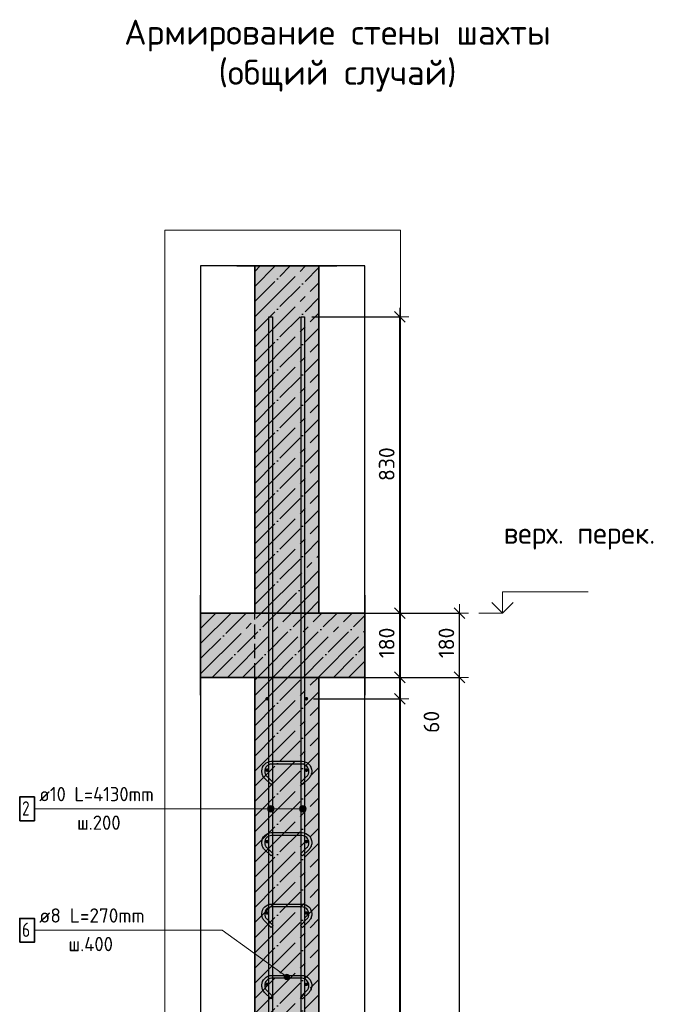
# Model space of a CAD drawing. Header units: millimetres. Extents: x -2995 to 47287, y -2809 to 58122.
# Tile 66 of 143: x 31056 to 32876, y 34767 to 37525. Entities that reach past the tile are written whole.
import ezdxf

# ---------------------------------------------------------------- set-up
doc = ezdxf.new("R2010")
doc.units = ezdxf.units.MM
doc.header["$PDMODE"] = 65
for name, pattern in [('______11', [100, 80, -10, 0, -10]), ('______2', [54, 40, -14]), ('______5', [220, 160, -20, 20, -20])]:
    doc.linetypes.add(name, pattern=pattern)
for name, color, linetype, lineweight in [('Standard', 7, 'Continuous', 25), ('Арм.стержн. вертикальными 1', 22, 'Continuous', 35), ('Арм.стержн.горизонт. 1', 180, 'Continuous', 35), ('Высотная отметки_ общее', 7, 'Continuous', 13), ('Размерная линия_ общее', 7, 'Continuous', 13)]:
    doc.layers.add(name, color=color, linetype=linetype, lineweight=lineweight)
doc.layers.add('Арм.стержн.Стяжки', color=7, linetype='Continuous', lineweight=35, true_color=0x501e0f)
doc.styles.add('ISOCPEUR', font='ISOCPEUR')
doc.dimstyles.new('DIMSTYLE_2', dxfattribs={"dimtxt": 44, "dimasz": 50, "dimexe": 0, "dimexo": 0, "dimgap": 22, "dimtad": 2, "dimdec": 0, "dimrnd": 5, "dimzin": 12, "dimdsep": 46, "dimtxsty": 'ISOCPEUR', "dimblk1": 'ALL_ML_STRICH', "dimblk2": 'ALL_ML_STRICH', "dimsah": 1, "dimcen": 0, "dimclrd": 7, "dimclre": 256, "dimclrt": 7, "dimadec": 0, "dimazin": 0, "dimtfac": 1, "dimtdec": 0, "dimtix": 1, "dimtmove": 2, "dimatfit": 3, "dimfxl": 0, "dimtzin": 0, "dimlwd": 0, "dimlwe": -3, "dimarcsym": 0})
doc.dimstyles.new('DIMSTYLE_3', dxfattribs={"dimtxt": 44, "dimasz": 50, "dimexe": 0, "dimexo": 0, "dimgap": 22, "dimtad": 2, "dimdec": 0, "dimrnd": 5, "dimzin": 12, "dimdsep": 46, "dimtxsty": 'ISOCPEUR', "dimblk1": 'ALL_ML_STRICH', "dimblk2": 'ALL_ML_STRICH', "dimsah": 1, "dimcen": 0, "dimclrd": 7, "dimclre": 256, "dimclrt": 7, "dimadec": 0, "dimazin": 0, "dimtfac": 1, "dimtdec": 0, "dimtix": 1, "dimtmove": 2, "dimatfit": 3, "dimfxl": 0, "dimtzin": 0, "dimlwd": 0, "dimlwe": -3, "dimarcsym": 0})
doc.dimstyles.new('DIMSTYLE_5', dxfattribs={"dimtxt": 44, "dimasz": 50, "dimexe": 0, "dimexo": 0, "dimgap": 22, "dimtad": 0, "dimdec": 0, "dimrnd": 5, "dimzin": 12, "dimdsep": 46, "dimtxsty": 'ISOCPEUR', "dimblk1": 'ALL_ML_STRICH', "dimblk2": 'ALL_ML_STRICH', "dimsah": 1, "dimcen": 0, "dimclrd": 7, "dimclre": 256, "dimclrt": 7, "dimadec": 0, "dimazin": 0, "dimtfac": 1, "dimtdec": 0, "dimtix": 1, "dimtmove": 2, "dimatfit": 3, "dimfxl": 0, "dimtvp": 1.2, "dimtzin": 0, "dimlwd": 0, "dimlwe": -3, "dimarcsym": 0})

# ---------------------------------------------------------------- blocks, each defined once
blk = doc.blocks.new('ALL_ML_STRICH')
at = {"color": 0, "linetype": 'ByBlock', "lineweight": -2}
for p, q in [((-1, 0), (0.5, 0)), ((-0.3, -0.3), (0.3, 0.3)), ((0, -0.5), (0, 0.5))]:
    blk.add_line(p, q, dxfattribs=at)
blk = doc.blocks.new('*D4')
at = {"layer": 'DEFPOINTS', "color": 7, "linetype": 'Continuous', "lineweight": 13, "transparency": 33554687}
for p in [(31990.4, 35682.5), (32019, 32562.5), (32288.3, 32562.5)]:
    blk.add_point(p, dxfattribs=at)
at = {"layer": 'Размерная линия_ общее', "color": 253, "linetype": 'Continuous', "lineweight": -2, "true_color": 0xa0a0a0, "transparency": 33554687}
for p, q in [((32010.4, 35682.5), (32288.3, 35682.5)), ((32039, 32562.5), (32288.3, 32562.5))]:
    blk.add_line(p, q, dxfattribs=at)
at = {"layer": 'Размерная линия_ общее', "color": 7, "linetype": 'Continuous', "lineweight": -2, "transparency": 33554687}
blk.add_line((32288.3, 32562.5), (32288.3, 35682.5), dxfattribs=at)
at = {"layer": 'Размерная линия_ общее', "color": 7, "linetype": 'Continuous', "lineweight": 13, "transparency": 33554687, "xscale": 50, "yscale": 50, "zscale": 50}
for p, rotation in [((32288.3, 35682.5), 90), ((32288.3, 32562.5), 270)]:
    blk.add_blockref('ALL_ML_STRICH', p, dxfattribs=dict(at, rotation=rotation))
at = {"layer": 'Размерная линия_ общее', "color": 7, "linetype": 'Continuous', "lineweight": 13, "transparency": 33554687, "insert": (32251.3, 34129.1), "char_height": 44, "width": 176, "attachment_point": 5, "rotation": 90, "style": 'ISOCPEUR'}
blk.add_mtext('\\A1;{3120}', dxfattribs=at)
blk = doc.blocks.new('*D5')
at = {"layer": 'DEFPOINTS', "color": 7, "linetype": 'Continuous', "lineweight": 13, "transparency": 33554687}
for p in [(31994.4, 35862.5), (31990.4, 35682.5), (32288.3, 35682.5)]:
    blk.add_point(p, dxfattribs=at)
at = {"layer": 'Размерная линия_ общее', "color": 253, "linetype": 'Continuous', "lineweight": -2, "true_color": 0xa0a0a0, "transparency": 33554687}
for p, q in [((32014.4, 35862.5), (32288.3, 35862.5)), ((32010.4, 35682.5), (32288.3, 35682.5))]:
    blk.add_line(p, q, dxfattribs=at)
at = {"layer": 'Размерная линия_ общее', "color": 7, "linetype": 'Continuous', "lineweight": -2, "transparency": 33554687}
blk.add_line((32288.3, 35682.5), (32288.3, 35862.5), dxfattribs=at)
at = {"layer": 'Размерная линия_ общее', "color": 7, "linetype": 'Continuous', "lineweight": 13, "transparency": 33554687, "xscale": 50, "yscale": 50, "zscale": 50}
for p, rotation in [((32288.3, 35862.5), 90), ((32288.3, 35682.5), 270)]:
    blk.add_blockref('ALL_ML_STRICH', p, dxfattribs=dict(at, rotation=rotation))
at = {"layer": 'Размерная линия_ общее', "color": 7, "linetype": 'Continuous', "lineweight": 13, "transparency": 33554687, "insert": (32251.3, 35779.1), "char_height": 44, "width": 132, "attachment_point": 5, "rotation": 90, "style": 'ISOCPEUR'}
blk.add_mtext('\\A1;{180}', dxfattribs=at)
blk = doc.blocks.new('*D7')
at = {"layer": 'DEFPOINTS', "color": 7, "linetype": 'Continuous', "lineweight": 13, "transparency": 33554687}
for p in [(31859.2, 35622.5), (31859.2, 32622.5), (32121.1, 32622.5)]:
    blk.add_point(p, dxfattribs=at)
at = {"layer": 'Размерная линия_ общее', "color": 253, "linetype": 'Continuous', "lineweight": -2, "true_color": 0xa0a0a0, "transparency": 33554687}
for p, q in [((31879.2, 35622.5), (32121.1, 35622.5)), ((31879.2, 32622.5), (32121.1, 32622.5))]:
    blk.add_line(p, q, dxfattribs=at)
at = {"layer": 'Размерная линия_ общее', "color": 7, "linetype": 'Continuous', "lineweight": -2, "transparency": 33554687}
blk.add_line((32121.1, 32622.5), (32121.1, 35622.5), dxfattribs=at)
at = {"layer": 'Размерная линия_ общее', "color": 7, "linetype": 'Continuous', "lineweight": 13, "transparency": 33554687, "xscale": 50, "yscale": 50, "zscale": 50}
for p, rotation in [((32121.1, 35622.5), 90), ((32121.1, 32622.5), 270)]:
    blk.add_blockref('ALL_ML_STRICH', p, dxfattribs=dict(at, rotation=rotation))
at = {"layer": 'Размерная линия_ общее', "color": 7, "linetype": 'Continuous', "lineweight": 13, "transparency": 33554687, "insert": (32062.1, 33974.5), "char_height": 44, "width": 2.2, "attachment_point": 1, "rotation": 90, "line_spacing_factor": 0.60241, "style": 'ISOCPEUR'}
blk.add_mtext('\\W0.91;15х200=3000', dxfattribs=at)
blk = doc.blocks.new('*D8')
at = {"layer": 'DEFPOINTS', "color": 7, "linetype": 'Continuous', "lineweight": 13, "transparency": 33554687}
for p in [(31894.2, 35682.5), (31859.2, 35622.5), (32121.1, 35622.5)]:
    blk.add_point(p, dxfattribs=at)
at = {"layer": 'Размерная линия_ общее', "color": 253, "linetype": 'Continuous', "lineweight": -2, "true_color": 0xa0a0a0, "transparency": 33554687}
for p, q in [((31914.2, 35682.5), (32121.1, 35682.5)), ((31879.2, 35622.5), (32121.1, 35622.5))]:
    blk.add_line(p, q, dxfattribs=at)
at = {"layer": 'Размерная линия_ общее', "color": 7, "linetype": 'Continuous', "lineweight": -2, "transparency": 33554687}
blk.add_line((32121.1, 35622.5), (32121.1, 35682.5), dxfattribs=at)
at = {"layer": 'Размерная линия_ общее', "color": 7, "linetype": 'Continuous', "lineweight": 13, "transparency": 33554687, "xscale": 50, "yscale": 50, "zscale": 50}
for p, rotation in [((32121.1, 35682.5), 90), ((32121.1, 35622.5), 270)]:
    blk.add_blockref('ALL_ML_STRICH', p, dxfattribs=dict(at, rotation=rotation))
at = {"layer": 'Размерная линия_ общее', "color": 7, "linetype": 'Continuous', "lineweight": 13, "transparency": 33554687, "insert": (32209.5, 35557.8), "char_height": 44, "width": 88, "attachment_point": 5, "rotation": 90, "style": 'ISOCPEUR'}
blk.add_mtext('\\A1;{60}', dxfattribs=at)
blk = doc.blocks.new('*D9')
at = {"layer": 'DEFPOINTS', "color": 7, "linetype": 'Continuous', "lineweight": 13, "transparency": 33554687}
for p in [(31894.2, 35862.5), (31894.2, 35682.5), (32121.1, 35682.5)]:
    blk.add_point(p, dxfattribs=at)
at = {"layer": 'Размерная линия_ общее', "color": 253, "linetype": 'Continuous', "lineweight": -2, "true_color": 0xa0a0a0, "transparency": 33554687}
for p, q in [((31914.2, 35862.5), (32121.1, 35862.5)), ((31914.2, 35682.5), (32121.1, 35682.5))]:
    blk.add_line(p, q, dxfattribs=at)
at = {"layer": 'Размерная линия_ общее', "color": 7, "linetype": 'Continuous', "lineweight": -2, "transparency": 33554687}
blk.add_line((32121.1, 35682.5), (32121.1, 35862.5), dxfattribs=at)
at = {"layer": 'Размерная линия_ общее', "color": 7, "linetype": 'Continuous', "lineweight": 13, "transparency": 33554687, "xscale": 50, "yscale": 50, "zscale": 50}
for p, rotation in [((32121.1, 35862.5), 90), ((32121.1, 35682.5), 270)]:
    blk.add_blockref('ALL_ML_STRICH', p, dxfattribs=dict(at, rotation=rotation))
at = {"layer": 'Размерная линия_ общее', "color": 7, "linetype": 'Continuous', "lineweight": 13, "transparency": 33554687, "insert": (32084.1, 35779.1), "char_height": 44, "width": 132, "attachment_point": 5, "rotation": 90, "style": 'ISOCPEUR'}
blk.add_mtext('\\A1;{180}', dxfattribs=at)
blk = doc.blocks.new('*D10')
at = {"layer": 'DEFPOINTS', "color": 7, "linetype": 'Continuous', "lineweight": 13, "transparency": 33554687}
for p in [(31854.2, 36692.5), (31894.2, 35862.5), (32121.1, 35862.5)]:
    blk.add_point(p, dxfattribs=at)
at = {"layer": 'Размерная линия_ общее', "color": 253, "linetype": 'Continuous', "lineweight": -2, "true_color": 0xa0a0a0, "transparency": 33554687}
for p, q in [((31874.2, 36692.5), (32121.1, 36692.5)), ((31914.2, 35862.5), (32121.1, 35862.5))]:
    blk.add_line(p, q, dxfattribs=at)
at = {"layer": 'Размерная линия_ общее', "color": 7, "linetype": 'Continuous', "lineweight": -2, "transparency": 33554687}
blk.add_line((32121.1, 35862.5), (32121.1, 36692.5), dxfattribs=at)
at = {"layer": 'Размерная линия_ общее', "color": 7, "linetype": 'Continuous', "lineweight": 13, "transparency": 33554687, "xscale": 50, "yscale": 50, "zscale": 50}
for p, rotation in [((32121.1, 36692.5), 90), ((32121.1, 35862.5), 270)]:
    blk.add_blockref('ALL_ML_STRICH', p, dxfattribs=dict(at, rotation=rotation))
at = {"layer": 'Размерная линия_ общее', "color": 7, "linetype": 'Continuous', "lineweight": 13, "transparency": 33554687, "insert": (32084.1, 36279.7), "char_height": 44, "width": 132, "attachment_point": 5, "rotation": 90, "style": 'ISOCPEUR'}
blk.add_mtext('\\A1;{830}', dxfattribs=at)
blk = doc.blocks.new('COMPLEX_ELEVATIONDIM_0')
at = {"layer": 'Высотная отметки_ общее', "color": 7, "linetype": 'Continuous', "lineweight": 13, "transparency": 33554687}
for p, q in [((32408.3, 35862.5), (32408.3, 35922.5)), ((32408.3, 35922.5), (32648.3, 35922.5)), ((32408.3, 35862.5), (32378.3, 35892.5)), ((32408.3, 35862.5), (32438.3, 35892.5)), ((32408.3, 35862.5), (32408.3, 35862.5)), ((32408.3, 35862.5), (32408.3, 35862.5)), ((32408.3, 35862.5), (32408.3, 35862.5)), ((32408.3, 35862.5), (32408.3, 35862.5)), ((32408.3, 32562.5), (32408.3, 32622.5)), ((32408.3, 32622.5), (32648.3, 32622.5)), ((32408.3, 32562.5), (32378.3, 32592.5)), ((32408.3, 32562.5), (32438.3, 32592.5)), ((32408.3, 32562.5), (32342.2, 32562.5)), ((32408.3, 32562.5), (32408.3, 32562.5)), ((32408.3, 32562.5), (32408.3, 32562.5)), ((32408.3, 32562.5), (32408.3, 32562.5)), ((32408.3, 32562.5), (32408.3, 32562.5))]:
    blk.add_line(p, q, dxfattribs=at)
blk.add_lwpolyline([(32408.3, 35862.5), (32402.6, 35862.5), (32402.6, 35862.5), (32342.2, 35862.5)], dxfattribs=at)
at = {"layer": 'Высотная отметки_ общее', "color": 7, "linetype": 'Continuous', "lineweight": 13, "transparency": 33554687, "char_height": 60, "attachment_point": 7, "style": 'ISOCPEUR'}
for s, insert, width in [('\\W0.97;верх. перек.', (32411.7, 36040.4), 478.865), ('\\W0.98;верх. перекр.', (32410.1, 32730.9), 520.896)]:
    blk.add_mtext(s, dxfattribs=dict(at, insert=insert, width=width))

msp = doc.modelspace()

# ---------------------------------------------------------------- hatches: boundary and pattern name
at = {"linetype": 'Continuous', "lineweight": -3, "true_color": 0xc7c7c7, "transparency": 33554687}
msp.add_hatch(color=9, dxfattribs=at).paths.add_polyline_path([(31714.2, 35862.5), (31894.2, 35862.5), (31894.2, 36834.8), (31714.2, 36834.8)])
at = {"linetype": 'Continuous', "lineweight": -3, "transparency": 33554687}
msp.add_hatch(color=9, dxfattribs=at).paths.add_polyline_path([(31562.7, 35862.5), (31562.7, 35682.5), (32022.7, 35682.5), (32022.7, 35862.5)])
at = {"layer": 'Standard', "linetype": 'Continuous', "lineweight": -3, "true_color": 0xc7c7c7, "transparency": 33554687}
msp.add_hatch(color=9, dxfattribs=at).paths.add_polyline_path([(31894.2, 35682.5), (31714.2, 35682.5), (31714.2, 32562.5), (31894.2, 32562.5)])
at = {"layer": 'Арм.стержн. вертикальными 1', "linetype": 'Continuous', "lineweight": 13, "transparency": 33554687}
for points in [[(31751.4, 35309.6), (31751.4, 35318.6), (31750.2, 35314.1)], [(31751.4, 35309.6), (31751.4, 35318.6), (31750.2, 35314.1)], [(31751.4, 35318.6), (31754.7, 35306.3), (31754.7, 35321.8)], [(31751.4, 35318.6), (31754.7, 35306.3), (31754.7, 35321.8)], [(31751.4, 35318.6), (31751.4, 35309.6), (31754.7, 35306.3)], [(31751.4, 35318.6), (31751.4, 35309.6), (31754.7, 35306.3)], [(31754.7, 35321.8), (31759.2, 35305.1), (31759.2, 35323.1)], [(31754.7, 35321.8), (31759.2, 35305.1), (31759.2, 35323.1)], [(31754.7, 35321.8), (31754.7, 35306.3), (31759.2, 35305.1)], [(31754.7, 35321.8), (31754.7, 35306.3), (31759.2, 35305.1)], [(31759.2, 35323.1), (31759.2, 35305.1), (31763.7, 35306.3)], [(31759.2, 35323.1), (31763.7, 35306.3), (31763.7, 35321.8)], [(31759.2, 35323.1), (31759.2, 35305.1), (31763.7, 35306.3)], [(31759.2, 35323.1), (31763.7, 35306.3), (31763.7, 35321.8)], [(31763.7, 35321.8), (31763.7, 35306.3), (31766.9, 35309.6)], [(31763.7, 35321.8), (31766.9, 35309.6), (31766.9, 35318.6)], [(31763.7, 35321.8), (31763.7, 35306.3), (31766.9, 35309.6)], [(31763.7, 35321.8), (31766.9, 35309.6), (31766.9, 35318.6)], [(31766.9, 35318.6), (31766.9, 35309.6), (31768.2, 35314.1)], [(31766.9, 35318.6), (31766.9, 35309.6), (31768.2, 35314.1)], [(31841.4, 35309.6), (31841.4, 35318.6), (31840.2, 35314.1)], [(31841.4, 35309.6), (31841.4, 35318.6), (31840.2, 35314.1)], [(31841.4, 35318.6), (31844.7, 35306.3), (31844.7, 35321.8)], [(31841.4, 35318.6), (31844.7, 35306.3), (31844.7, 35321.8)], [(31841.4, 35318.6), (31841.4, 35309.6), (31844.7, 35306.3)], [(31841.4, 35318.6), (31841.4, 35309.6), (31844.7, 35306.3)], [(31844.7, 35321.8), (31849.2, 35305.1), (31849.2, 35323.1)], [(31844.7, 35321.8), (31849.2, 35305.1), (31849.2, 35323.1)], [(31844.7, 35321.8), (31844.7, 35306.3), (31849.2, 35305.1)], [(31844.7, 35321.8), (31844.7, 35306.3), (31849.2, 35305.1)], [(31849.2, 35323.1), (31849.2, 35305.1), (31853.7, 35306.3)], [(31849.2, 35323.1), (31853.7, 35306.3), (31853.7, 35321.8)], [(31849.2, 35323.1), (31849.2, 35305.1), (31853.7, 35306.3)], [(31849.2, 35323.1), (31853.7, 35306.3), (31853.7, 35321.8)], [(31853.7, 35321.8), (31853.7, 35306.3), (31856.9, 35309.6)], [(31853.7, 35321.8), (31856.9, 35309.6), (31856.9, 35318.6)], [(31853.7, 35321.8), (31853.7, 35306.3), (31856.9, 35309.6)], [(31853.7, 35321.8), (31856.9, 35309.6), (31856.9, 35318.6)], [(31856.9, 35318.6), (31856.9, 35309.6), (31858.2, 35314.1)], [(31856.9, 35318.6), (31856.9, 35309.6), (31858.2, 35314.1)]]:
    msp.add_hatch(color=7, dxfattribs=at).paths.add_polyline_path(points)
at = {"layer": 'Арм.стержн.горизонт. 1', "linetype": 'Continuous', "lineweight": 50, "transparency": 33554687}
for points in [[(31754.2, 35622.5), (31753.8, 35624.4), (31752.7, 35626.1), (31751.1, 35627.2), (31749.2, 35627.5), (31747.3, 35627.2), (31745.6, 35626.1), (31744.5, 35624.4), (31744.2, 35622.5), (31744.5, 35620.6), (31745.6, 35619), (31747.3, 35617.9), (31749.2, 35617.5), (31751.1, 35617.9), (31752.7, 35619), (31753.8, 35620.6)], [(31864.2, 35622.5), (31863.8, 35624.4), (31862.7, 35626.1), (31861.1, 35627.2), (31859.2, 35627.5), (31857.3, 35627.2), (31855.6, 35626.1), (31854.5, 35624.4), (31854.2, 35622.5), (31854.5, 35620.6), (31855.6, 35619), (31857.3, 35617.9), (31859.2, 35617.5), (31861.1, 35617.9), (31862.7, 35619), (31863.8, 35620.6)], [(31754.2, 35422.5), (31753.8, 35424.4), (31752.7, 35426.1), (31751.1, 35427.2), (31749.2, 35427.5), (31747.3, 35427.2), (31745.6, 35426.1), (31744.5, 35424.4), (31744.2, 35422.5), (31744.5, 35420.6), (31745.6, 35419), (31747.3, 35417.9), (31749.2, 35417.5), (31751.1, 35417.9), (31752.7, 35419), (31753.8, 35420.6)], [(31864.2, 35422.5), (31863.8, 35424.4), (31862.7, 35426.1), (31861.1, 35427.2), (31859.2, 35427.5), (31857.3, 35427.2), (31855.6, 35426.1), (31854.5, 35424.4), (31854.2, 35422.5), (31854.5, 35420.6), (31855.6, 35419), (31857.3, 35417.9), (31859.2, 35417.5), (31861.1, 35417.9), (31862.7, 35419), (31863.8, 35420.6)], [(31754.2, 35222.5), (31753.8, 35224.4), (31752.7, 35226.1), (31751.1, 35227.2), (31749.2, 35227.5), (31747.3, 35227.2), (31745.6, 35226.1), (31744.5, 35224.4), (31744.2, 35222.5), (31744.5, 35220.6), (31745.6, 35219), (31747.3, 35217.9), (31749.2, 35217.5), (31751.1, 35217.9), (31752.7, 35219), (31753.8, 35220.6)], [(31864.2, 35222.5), (31863.8, 35224.4), (31862.7, 35226.1), (31861.1, 35227.2), (31859.2, 35227.5), (31857.3, 35227.2), (31855.6, 35226.1), (31854.5, 35224.4), (31854.2, 35222.5), (31854.5, 35220.6), (31855.6, 35219), (31857.3, 35217.9), (31859.2, 35217.5), (31861.1, 35217.9), (31862.7, 35219), (31863.8, 35220.6)], [(31754.2, 35022.5), (31753.8, 35024.4), (31752.7, 35026.1), (31751.1, 35027.2), (31749.2, 35027.5), (31747.3, 35027.2), (31745.6, 35026.1), (31744.5, 35024.4), (31744.2, 35022.5), (31744.5, 35020.6), (31745.6, 35019), (31747.3, 35017.9), (31749.2, 35017.5), (31751.1, 35017.9), (31752.7, 35019), (31753.8, 35020.6)], [(31864.2, 35022.5), (31863.8, 35024.4), (31862.7, 35026.1), (31861.1, 35027.2), (31859.2, 35027.5), (31857.3, 35027.2), (31855.6, 35026.1), (31854.5, 35024.4), (31854.2, 35022.5), (31854.5, 35020.6), (31855.6, 35019), (31857.3, 35017.9), (31859.2, 35017.5), (31861.1, 35017.9), (31862.7, 35019), (31863.8, 35020.6)], [(31754.2, 34822.5), (31753.8, 34824.4), (31752.7, 34826.1), (31751.1, 34827.2), (31749.2, 34827.5), (31747.3, 34827.2), (31745.6, 34826.1), (31744.5, 34824.4), (31744.2, 34822.5), (31744.5, 34820.6), (31745.6, 34819), (31747.3, 34817.9), (31749.2, 34817.5), (31751.1, 34817.9), (31752.7, 34819), (31753.8, 34820.6)], [(31864.2, 34822.5), (31863.8, 34824.4), (31862.7, 34826.1), (31861.1, 34827.2), (31859.2, 34827.5), (31857.3, 34827.2), (31855.6, 34826.1), (31854.5, 34824.4), (31854.2, 34822.5), (31854.5, 34820.6), (31855.6, 34819), (31857.3, 34817.9), (31859.2, 34817.5), (31861.1, 34817.9), (31862.7, 34819), (31863.8, 34820.6)]]:
    msp.add_hatch(color=4, dxfattribs=at).paths.add_polyline_path(points)
at = {"layer": 'Арм.стержн.Стяжки', "linetype": 'Continuous', "lineweight": 13, "transparency": 33554687}
for points in [[(31796.7, 34844.3), (31801.1, 34850.3), (31798.1, 34847.9)], [(31801.1, 34850.3), (31796.7, 34844.3), (31797.4, 34840.5)], [(31801.1, 34850.3), (31797.4, 34840.5), (31804.9, 34851)], [(31804.9, 34851), (31797.4, 34840.5), (31799.8, 34837.4)], [(31804.9, 34851), (31799.8, 34837.4), (31808.5, 34849.6)], [(31808.5, 34849.6), (31799.8, 34837.4), (31803.4, 34836.1)], [(31808.5, 34849.6), (31803.4, 34836.1), (31811, 34846.6)], [(31811, 34846.6), (31803.4, 34836.1), (31807.2, 34836.7)], [(31811, 34846.6), (31807.2, 34836.7), (31811.6, 34842.8)], [(31811.6, 34842.8), (31807.2, 34836.7), (31810.2, 34839.1)]]:
    msp.add_hatch(color=7, dxfattribs=at).paths.add_polyline_path(points)

# ---------------------------------------------------------------- linework, layer by layer
at = {"color": 52, "linetype": 'Continuous', "lineweight": -3, "transparency": 33554687}
for p, q in [((31562.7, 36834.8), (31562.7, 32217.3)), ((32022.7, 36834.8), (31562.7, 36834.8)), ((31562.7, 36834.8), (31562.7, 32217.3)), ((32022.7, 36834.8), (31562.7, 36834.8)), ((32022.7, 32217.3), (32022.7, 36834.8)), ((32022.7, 32217.3), (32022.7, 36834.8))]:
    msp.add_line(p, q, dxfattribs=at)
at = {"color": 7, "linetype": 'Continuous', "lineweight": 25, "transparency": 33554687}
for p, q in [((31664.2, 36834.8), (31944.2, 36834.8)), ((31562.7, 35632.5), (31562.7, 35912.5)), ((32022.7, 35912.5), (32022.7, 35632.5)), ((31714.2, 35862.5), (31894.2, 35862.5)), ((31894.2, 35862.5), (31714.2, 35862.5)), ((31714.2, 35682.5), (31894.2, 35682.5))]:
    msp.add_line(p, q, dxfattribs=at)
at = {"color": 253, "linetype": '______11', "lineweight": -3, "true_color": 0xababab, "transparency": 33554687}
for p, q in [((31714.2, 36734.9), (31814, 36834.8)), ((31714.2, 36819.8), (31729.2, 36834.8)), ((31714.2, 36650.1), (31894.2, 36830.1)), ((31714.2, 36565.2), (31894.2, 36745.2)), ((31714.2, 36480.4), (31894.2, 36660.4)), ((31714.2, 36395.5), (31894.2, 36575.5)), ((31714.2, 36310.7), (31894.2, 36490.7)), ((31714.2, 36225.8), (31894.2, 36405.8)), ((31714.2, 36141), (31894.2, 36321)), ((31714.2, 36056.1), (31894.2, 36236.1)), ((31714.2, 35971.2), (31894.2, 36151.2)), ((31714.2, 35886.4), (31894.2, 36066.4)), ((31775.2, 35862.5), (31894.2, 35981.5)), ((31860, 35862.5), (31894.2, 35896.7)), ((31562.7, 35819.8), (31605.4, 35862.5)), ((31562.7, 35735), (31690.3, 35862.5)), ((31595.2, 35682.5), (31775.2, 35862.5)), ((31680, 35682.5), (31860, 35862.5)), ((31764.9, 35682.5), (31944.9, 35862.5)), ((31849.7, 35682.5), (32022.7, 35855.6)), ((31934.6, 35682.5), (32022.7, 35770.7)), ((32019.4, 35682.5), (32022.7, 35685.9))]:
    msp.add_line(p, q, dxfattribs=at)
at = {"color": 253, "linetype": '______5', "lineweight": -3, "true_color": 0xababab, "transparency": 33554687}
for p, q in [((31714.2, 36692.5), (31856.5, 36834.8)), ((31714.2, 36777.3), (31771.6, 36834.8)), ((31714.2, 36607.6), (31894.2, 36787.6)), ((31714.2, 36522.8), (31894.2, 36702.8)), ((31714.2, 36437.9), (31894.2, 36617.9)), ((31714.2, 36353.1), (31894.2, 36533.1)), ((31714.2, 36268.2), (31894.2, 36448.2)), ((31714.2, 36183.4), (31894.2, 36363.4)), ((31714.2, 36098.5), (31894.2, 36278.5)), ((31714.2, 36013.7), (31894.2, 36193.7)), ((31714.2, 35928.8), (31894.2, 36108.8)), ((31732.7, 35862.5), (31894.2, 36024)), ((31817.6, 35862.5), (31894.2, 35939.1)), ((31562.7, 35862.3), (31563, 35862.5)), ((31562.7, 35777.4), (31647.9, 35862.5)), ((31562.7, 35692.5), (31732.7, 35862.5)), ((31637.6, 35682.5), (31817.6, 35862.5)), ((31722.4, 35682.5), (31902.4, 35862.5)), ((31807.3, 35682.5), (31987.3, 35862.5)), ((31892.1, 35682.5), (32022.7, 35813.1)), ((31977, 35682.5), (32022.7, 35728.3))]:
    msp.add_line(p, q, dxfattribs=at)
at = {"color": 7, "linetype": 'Continuous', "lineweight": 35, "transparency": 33554687}
for p, q in [((31714.2, 36834.8), (31714.2, 35862.5)), ((31894.2, 35862.5), (31894.2, 36834.8)), ((31714.2, 35862.5), (31562.7, 35862.5)), ((32022.7, 35862.5), (31894.2, 35862.5)), ((31562.7, 35682.5), (31714.2, 35682.5)), ((31894.2, 35682.5), (32022.7, 35682.5))]:
    msp.add_line(p, q, dxfattribs=at)
at = {"color": 253, "linetype": '______2', "lineweight": 25, "true_color": 0xababab, "transparency": 33554687}
msp.add_line((31714.2, 35682.5), (31714.2, 35862.5), dxfattribs=at)
at = {"layer": 'Standard', "color": 7, "linetype": 'Continuous', "lineweight": 35, "transparency": 33554687}
for p, q in [((31894.2, 35862.5), (31714.2, 35862.5)), ((31714.2, 35682.5), (31894.2, 35682.5)), ((31714.2, 35682.5), (31714.2, 32562.5)), ((31894.2, 32562.5), (31894.2, 35682.5))]:
    msp.add_line(p, q, dxfattribs=at)
at = {"layer": 'Standard', "color": 253, "linetype": '______11', "lineweight": -3, "true_color": 0xababab, "transparency": 33554687}
for p, q in [((31714.2, 35547), (31849.7, 35682.5)), ((31714.2, 35631.8), (31764.9, 35682.5)), ((31714.2, 35462.1), (31894.2, 35642.1)), ((31714.2, 35377.3), (31894.2, 35557.3)), ((31714.2, 35292.4), (31894.2, 35472.4)), ((31714.2, 35207.6), (31894.2, 35387.6)), ((31714.2, 35122.7), (31894.2, 35302.7)), ((31714.2, 35037.9), (31894.2, 35217.9)), ((31714.2, 34953), (31894.2, 35133)), ((31714.2, 34868.2), (31894.2, 35048.2)), ((31714.2, 34783.3), (31894.2, 34963.3)), ((31714.2, 34698.5), (31894.2, 34878.5)), ((31714.2, 34613.6), (31894.2, 34793.6))]:
    msp.add_line(p, q, dxfattribs=at)
at = {"layer": 'Standard', "color": 253, "linetype": '______5', "lineweight": -3, "true_color": 0xababab, "transparency": 33554687}
for p, q in [((31714.2, 35504.6), (31892.1, 35682.5)), ((31714.2, 35589.4), (31807.3, 35682.5)), ((31714.2, 35674.3), (31722.4, 35682.5)), ((31714.2, 35419.7), (31894.2, 35599.7)), ((31714.2, 35334.9), (31894.2, 35514.9)), ((31714.2, 35250), (31894.2, 35430)), ((31714.2, 35165.1), (31894.2, 35345.1)), ((31714.2, 35080.3), (31894.2, 35260.3)), ((31714.2, 34995.4), (31894.2, 35175.4)), ((31714.2, 34910.6), (31894.2, 35090.6)), ((31714.2, 34825.7), (31894.2, 35005.7)), ((31714.2, 34740.9), (31894.2, 34920.9)), ((31714.2, 34656), (31894.2, 34836))]:
    msp.add_line(p, q, dxfattribs=at)
at = {"layer": 'Standard', "color": 7, "linetype": 'Continuous', "lineweight": 25, "transparency": 33554687}
msp.add_line((31894.2, 35682.5), (31714.2, 35682.5), dxfattribs=at)
at = {"layer": 'Standard', "color": 7, "linetype": 'Continuous', "lineweight": 13, "transparency": 33554687}
msp.add_lwpolyline([(31462.7, 32117.3), (32122.7, 32117.3), (32122.7, 36934.8), (31462.7, 36934.8), (31462.7, 32117.3)], dxfattribs=at)
at = {"layer": 'Арм.стержн. вертикальными 1', "color": 7, "linetype": 'Continuous', "lineweight": 13, "transparency": 33554687}
for p, q in [((31097, 35314.1), (31689, 35314.1)), ((31689, 35314.1), (31759.2, 35314.1)), ((31689, 35314.1), (31759.2, 35314.1)), ((31689, 35314.1), (31849.2, 35314.1)), ((31689, 35314.1), (31849.2, 35314.1)), ((31750.2, 35314.1), (31750.2, 35314.1)), ((31750.2, 35314.1), (31750.2, 35314.1)), ((31759.2, 35323.1), (31759.2, 35323.1)), ((31759.2, 35323.1), (31759.2, 35323.1)), ((31759.2, 35305.1), (31759.2, 35305.1)), ((31759.2, 35305.1), (31759.2, 35305.1)), ((31768.2, 35314.1), (31768.2, 35314.1)), ((31768.2, 35314.1), (31768.2, 35314.1)), ((31840.2, 35314.1), (31840.2, 35314.1)), ((31840.2, 35314.1), (31840.2, 35314.1)), ((31849.2, 35323.1), (31849.2, 35323.1)), ((31849.2, 35323.1), (31849.2, 35323.1)), ((31849.2, 35305.1), (31849.2, 35305.1)), ((31849.2, 35305.1), (31849.2, 35305.1)), ((31858.2, 35314.1), (31858.2, 35314.1)), ((31858.2, 35314.1), (31858.2, 35314.1))]:
    msp.add_line(p, q, dxfattribs=at)
at = {"layer": 'Арм.стержн. вертикальными 1', "color": 4, "linetype": 'Continuous', "lineweight": 25, "transparency": 33554687}
for points in [[(31754.2, 32562.5), (31754.2, 36692.5), (31764.2, 36692.5), (31764.2, 32562.5), (31754.2, 32562.5)], [(31754.2, 32562.5), (31754.2, 36692.5), (31764.2, 36692.5), (31764.2, 32562.5), (31754.2, 32562.5)], [(31844.2, 32562.5), (31844.2, 36692.5), (31854.2, 36692.5), (31854.2, 32562.5), (31844.2, 32562.5)], [(31844.2, 32562.5), (31844.2, 36692.5), (31854.2, 36692.5), (31854.2, 32562.5), (31844.2, 32562.5)]]:
    msp.add_lwpolyline(points, dxfattribs=at)
at = {"layer": 'Арм.стержн. вертикальными 1', "color": 7, "linetype": 'Continuous', "lineweight": 35, "transparency": 33554687}
msp.add_lwpolyline([(31055.7, 35280.7), (31097, 35280.7), (31097, 35347.4), (31055.7, 35347.4), (31055.7, 35280.7)], dxfattribs=at)
at = {"layer": 'Арм.стержн. вертикальными 1', "color": 7, "linetype": 'Continuous', "lineweight": 13, "transparency": 33554687}
for centre in [(31759.2, 35314.1), (31759.2, 35314.1), (31849.2, 35314.1), (31849.2, 35314.1)]:
    msp.add_circle(centre, 9, dxfattribs=at)
at = {"layer": 'Арм.стержн.горизонт. 1', "color": 52, "linetype": 'Continuous', "lineweight": 25, "transparency": 33554687}
for p, q in [((31714.2, 35682.5), (31714.2, 35682.5)), ((31894.2, 35682.5), (31894.2, 35682.5))]:
    msp.add_line(p, q, dxfattribs=at)
at = {"layer": 'Арм.стержн.Стяжки', "color": 7, "linetype": 'Continuous', "lineweight": 13, "transparency": 33554687}
for p, q in [((31097, 34974.1), (31623, 34974.1)), ((31623, 34974.1), (31804.2, 34843.5)), ((31798.1, 34847.9), (31798.1, 34847.9)), ((31799.8, 34837.4), (31799.8, 34837.4)), ((31808.5, 34849.6), (31808.5, 34849.6)), ((31810.2, 34839.1), (31810.2, 34839.1))]:
    msp.add_line(p, q, dxfattribs=at)
at = {"layer": 'Арм.стержн.Стяжки', "color": 40, "linetype": 'Continuous', "lineweight": 25, "transparency": 33554687}
for points in [[(31842.7, 35387.8), (31860.6, 35405.7), (31861.8, 35407.1), (31862.9, 35408.6), (31863.9, 35410.2), (31864.6, 35411.9), (31865.3, 35413.6), (31865.7, 35415.4), (31866, 35417.3), (31866.2, 35419.2), (31866.2, 35420.3), (31865.7, 35423.9), (31864.5, 35427.6), (31862.6, 35430.9), (31860.3, 35433.7), (31857.6, 35435.9), (31854.2, 35437.8), (31850.5, 35439), (31846.9, 35439.5), (31761.4, 35439.5), (31757.8, 35439), (31754.1, 35437.8), (31750.8, 35435.9), (31748, 35433.7), (31745.8, 35430.9), (31743.9, 35427.6), (31742.7, 35423.9), (31742.2, 35420.3), (31742.2, 35419.2), (31742.3, 35417.3), (31742.6, 35415.4), (31743.1, 35413.6), (31743.7, 35411.9), (31744.5, 35410.2), (31745.4, 35408.6), (31746.5, 35407.1), (31747.8, 35405.7), (31765.6, 35387.8), (31760, 35382.1), (31741.9, 35400.2), (31740.2, 35402.1), (31738.7, 35404.2), (31737.4, 35406.5), (31736.3, 35408.8), (31735.4, 35411.2), (31734.8, 35413.8), (31734.3, 35416.3), (31734.2, 35418.9), (31734.2, 35420.9), (31734.8, 35425.7), (31736.5, 35430.8), (31739.1, 35435.5), (31742.4, 35439.3), (31746.2, 35442.6), (31750.9, 35445.2), (31756, 35446.9), (31760.8, 35447.5), (31847.5, 35447.5), (31852.4, 35446.9), (31857.4, 35445.2), (31862.1, 35442.6), (31866, 35439.3), (31869.2, 35435.5), (31871.8, 35430.8), (31873.5, 35425.7), (31874.2, 35420.9), (31874.2, 35418.9), (31874, 35416.3), (31873.6, 35413.8), (31872.9, 35411.2), (31872, 35408.8), (31870.9, 35406.5), (31869.6, 35404.2), (31868.1, 35402.1), (31866.4, 35400.2), (31848.4, 35382.1), (31842.7, 35387.8)], [(31842.7, 35187.8), (31860.6, 35205.7), (31861.8, 35207.1), (31862.9, 35208.6), (31863.9, 35210.2), (31864.6, 35211.9), (31865.3, 35213.6), (31865.7, 35215.4), (31866, 35217.3), (31866.2, 35219.2), (31866.2, 35220.3), (31865.7, 35223.9), (31864.5, 35227.6), (31862.6, 35230.9), (31860.3, 35233.7), (31857.6, 35235.9), (31854.2, 35237.8), (31850.5, 35239), (31846.9, 35239.5), (31761.4, 35239.5), (31757.8, 35239), (31754.1, 35237.8), (31750.8, 35235.9), (31748, 35233.7), (31745.8, 35230.9), (31743.9, 35227.6), (31742.7, 35223.9), (31742.2, 35220.3), (31742.2, 35219.2), (31742.3, 35217.3), (31742.6, 35215.4), (31743.1, 35213.6), (31743.7, 35211.9), (31744.5, 35210.2), (31745.4, 35208.6), (31746.5, 35207.1), (31747.8, 35205.7), (31765.6, 35187.8), (31760, 35182.1), (31741.9, 35200.2), (31740.2, 35202.1), (31738.7, 35204.2), (31737.4, 35206.5), (31736.3, 35208.8), (31735.4, 35211.2), (31734.8, 35213.8), (31734.3, 35216.3), (31734.2, 35218.9), (31734.2, 35220.9), (31734.8, 35225.7), (31736.5, 35230.8), (31739.1, 35235.5), (31742.4, 35239.3), (31746.2, 35242.6), (31750.9, 35245.2), (31756, 35246.9), (31760.8, 35247.5), (31847.5, 35247.5), (31852.4, 35246.9), (31857.4, 35245.2), (31862.1, 35242.6), (31866, 35239.3), (31869.2, 35235.5), (31871.8, 35230.8), (31873.5, 35225.7), (31874.2, 35220.9), (31874.2, 35218.9), (31874, 35216.3), (31873.6, 35213.8), (31872.9, 35211.2), (31872, 35208.8), (31870.9, 35206.5), (31869.6, 35204.2), (31868.1, 35202.1), (31866.4, 35200.2), (31848.4, 35182.1), (31842.7, 35187.8)], [(31842.7, 34987.8), (31860.6, 35005.7), (31861.8, 35007.1), (31862.9, 35008.6), (31863.9, 35010.2), (31864.6, 35011.9), (31865.3, 35013.6), (31865.7, 35015.4), (31866, 35017.3), (31866.2, 35019.2), (31866.2, 35020.3), (31865.7, 35023.9), (31864.5, 35027.6), (31862.6, 35030.9), (31860.3, 35033.7), (31857.6, 35035.9), (31854.2, 35037.8), (31850.5, 35039), (31846.9, 35039.5), (31761.4, 35039.5), (31757.8, 35039), (31754.1, 35037.8), (31750.8, 35035.9), (31748, 35033.7), (31745.8, 35030.9), (31743.9, 35027.6), (31742.7, 35023.9), (31742.2, 35020.3), (31742.2, 35019.2), (31742.3, 35017.3), (31742.6, 35015.4), (31743.1, 35013.6), (31743.7, 35011.9), (31744.5, 35010.2), (31745.4, 35008.6), (31746.5, 35007.1), (31747.8, 35005.7), (31765.6, 34987.8), (31760, 34982.1), (31741.9, 35000.2), (31740.2, 35002.1), (31738.7, 35004.2), (31737.4, 35006.5), (31736.3, 35008.8), (31735.4, 35011.2), (31734.8, 35013.8), (31734.3, 35016.3), (31734.2, 35018.9), (31734.2, 35020.9), (31734.8, 35025.7), (31736.5, 35030.8), (31739.1, 35035.5), (31742.4, 35039.3), (31746.2, 35042.6), (31750.9, 35045.2), (31756, 35046.9), (31760.8, 35047.5), (31847.5, 35047.5), (31852.4, 35046.9), (31857.4, 35045.2), (31862.1, 35042.6), (31866, 35039.3), (31869.2, 35035.5), (31871.8, 35030.8), (31873.5, 35025.7), (31874.2, 35020.9), (31874.2, 35018.9), (31874, 35016.3), (31873.6, 35013.8), (31872.9, 35011.2), (31872, 35008.8), (31870.9, 35006.5), (31869.6, 35004.2), (31868.1, 35002.1), (31866.4, 35000.2), (31848.4, 34982.1), (31842.7, 34987.8)], [(31842.7, 34787.8), (31860.6, 34805.7), (31861.8, 34807.1), (31862.9, 34808.6), (31863.9, 34810.2), (31864.6, 34811.9), (31865.3, 34813.6), (31865.7, 34815.4), (31866, 34817.3), (31866.2, 34819.2), (31866.2, 34820.3), (31865.7, 34823.9), (31864.5, 34827.6), (31862.6, 34830.9), (31860.3, 34833.7), (31857.6, 34835.9), (31854.2, 34837.8), (31850.5, 34839), (31846.9, 34839.5), (31761.4, 34839.5), (31757.8, 34839), (31754.1, 34837.8), (31750.8, 34835.9), (31748, 34833.7), (31745.8, 34830.9), (31743.9, 34827.6), (31742.7, 34823.9), (31742.2, 34820.3), (31742.2, 34819.2), (31742.3, 34817.3), (31742.6, 34815.4), (31743.1, 34813.6), (31743.7, 34811.9), (31744.5, 34810.2), (31745.4, 34808.6), (31746.5, 34807.1), (31747.8, 34805.7), (31765.6, 34787.8), (31760, 34782.1), (31741.9, 34800.2), (31740.2, 34802.1), (31738.7, 34804.2), (31737.4, 34806.5), (31736.3, 34808.8), (31735.4, 34811.2), (31734.8, 34813.8), (31734.3, 34816.3), (31734.2, 34818.9), (31734.2, 34820.9), (31734.8, 34825.7), (31736.5, 34830.8), (31739.1, 34835.5), (31742.4, 34839.3), (31746.2, 34842.6), (31750.9, 34845.2), (31756, 34846.9), (31760.8, 34847.5), (31847.5, 34847.5), (31852.4, 34846.9), (31857.4, 34845.2), (31862.1, 34842.6), (31866, 34839.3), (31869.2, 34835.5), (31871.8, 34830.8), (31873.5, 34825.7), (31874.2, 34820.9), (31874.2, 34818.9), (31874, 34816.3), (31873.6, 34813.8), (31872.9, 34811.2), (31872, 34808.8), (31870.9, 34806.5), (31869.6, 34804.2), (31868.1, 34802.1), (31866.4, 34800.2), (31848.4, 34782.1), (31842.7, 34787.8)]]:
    msp.add_lwpolyline(points, dxfattribs=at)
at = {"layer": 'Арм.стержн.Стяжки', "color": 7, "linetype": 'Continuous', "lineweight": 35, "transparency": 33554687}
msp.add_lwpolyline([(31055.7, 34940.7), (31097, 34940.7), (31097, 35007.4), (31055.7, 35007.4), (31055.7, 34940.7)], dxfattribs=at)
at = {"layer": 'Арм.стержн.Стяжки', "color": 7, "linetype": 'Continuous', "lineweight": 13, "transparency": 33554687}
msp.add_circle((31804.2, 34843.5), 7.5, dxfattribs=at)

# ---------------------------------------------------------------- block references
at = {"layer": 'Высотная отметки_ общее', "color": 7, "linetype": 'Continuous', "lineweight": 13, "transparency": 33554687}
msp.add_blockref('COMPLEX_ELEVATIONDIM_0', (0, 0), dxfattribs=at)

# ---------------------------------------------------------------- texts
at = {"layer": 'Standard', "color": 7, "linetype": 'Continuous', "lineweight": 13, "transparency": 33554687, "insert": (31946.3, 37524.7), "char_height": 70, "width": 1222.725, "attachment_point": 2, "line_spacing_factor": 0.963855}
msp.add_mtext('\\A1;{\\fISOCPEUR|i0|b0;\\H70.000000;\\W1.000000;\\C7;Армирование стены шахты}\\P{\\fISOCPEUR|i0|b0;\\H70.000000;\\W1.000000;\\C7;(общий случай)}\\P', dxfattribs=at)
at = {"layer": 'Арм.стержн. вертикальными 1', "color": 7, "linetype": 'Continuous', "lineweight": 25, "transparency": 33554687, "char_height": 40, "attachment_point": 7, "style": 'ISOCPEUR'}
for s, insert, width in [('\\W0.94;ø10 L=4130mm ', (31110.3, 35335.4), 386.635), ('\\W0.78;2', (31062.3, 35295.4), 43.521), ('\\W0.95;ш.200 ', (31216.3, 35255.4), 174.933)]:
    msp.add_mtext(s, dxfattribs=dict(at, insert=insert, width=width))
at = {"layer": 'Арм.стержн.Стяжки', "color": 7, "linetype": 'Continuous', "lineweight": 25, "transparency": 33554687, "char_height": 40, "attachment_point": 7, "style": 'ISOCPEUR'}
for s, insert, width in [('\\W0.98;ø8 L=270mm ', (31110.3, 34995.4), 343.369), ('\\W0.78;6', (31062.3, 34955.4), 43.521), ('\\W0.95;ш.400 ', (31192.3, 34915.4), 178.965)]:
    msp.add_mtext(s, dxfattribs=dict(at, insert=insert, width=width))

# ---------------------------------------------------------------- dimensions: what is measured, and where the dimension line sits
at = {"layer": 'Размерная линия_ общее', "color": 7, "linetype": 'Continuous', "lineweight": 13, "transparency": 33554687}
for base, p1, p2, dimstyle, picture, middle in [((32121.1, 36692.5), (31914.2, 35862.5), (31874.2, 36692.5), 'DIMSTYLE_3', '*D10', (32084.1, 36279.7)), ((32121.1, 35862.5), (31914.2, 35682.5), (31914.2, 35862.5), 'DIMSTYLE_3', '*D9', (32084.1, 35779.1)), ((32288.3, 35862.5), (32010.4, 35682.5), (32014.4, 35862.5), 'DIMSTYLE_3', '*D5', (32251.3, 35779.1)), ((32121.1, 35682.5), (31879.2, 35622.5), (31914.2, 35682.5), 'DIMSTYLE_5', '*D8', (32209.5, 35557.8)), ((32288.3, 35682.5), (32039, 32562.5), (32010.4, 35682.5), 'DIMSTYLE_2', '*D4', (32251.3, 34129.1))]:
    dim = msp.add_linear_dim(base=base, p1=p1, p2=p2, angle=90, dimstyle=dimstyle, override={"dimpost": '<>', "dimclrd": 7, "dimclre": 253, "dimclrt": 7, "dimlwd": 0, "dimlwe": 65533}, dxfattribs=at)
    dim.commit()
    dim.dimension.update_dxf_attribs({"geometry": picture, "text_midpoint": middle, "dimtype": 160})
dim = msp.add_linear_dim(base=(32121.1, 35622.5), p1=(31879.2, 32622.5), p2=(31879.2, 35622.5), angle=90, text='\\W0.91;15х200=3000', dimstyle='DIMSTYLE_3', override={"dimpost": '<>', "dimclrd": 7, "dimclre": 253, "dimclrt": 7, "dimlwd": 0, "dimlwe": 65533}, dxfattribs=at)
dim.commit()
dim.dimension.update_dxf_attribs({"geometry": '*D7', "text_midpoint": (32099.1, 34122.5), "dimtype": 160})

doc.saveas('drawing.dxf')
